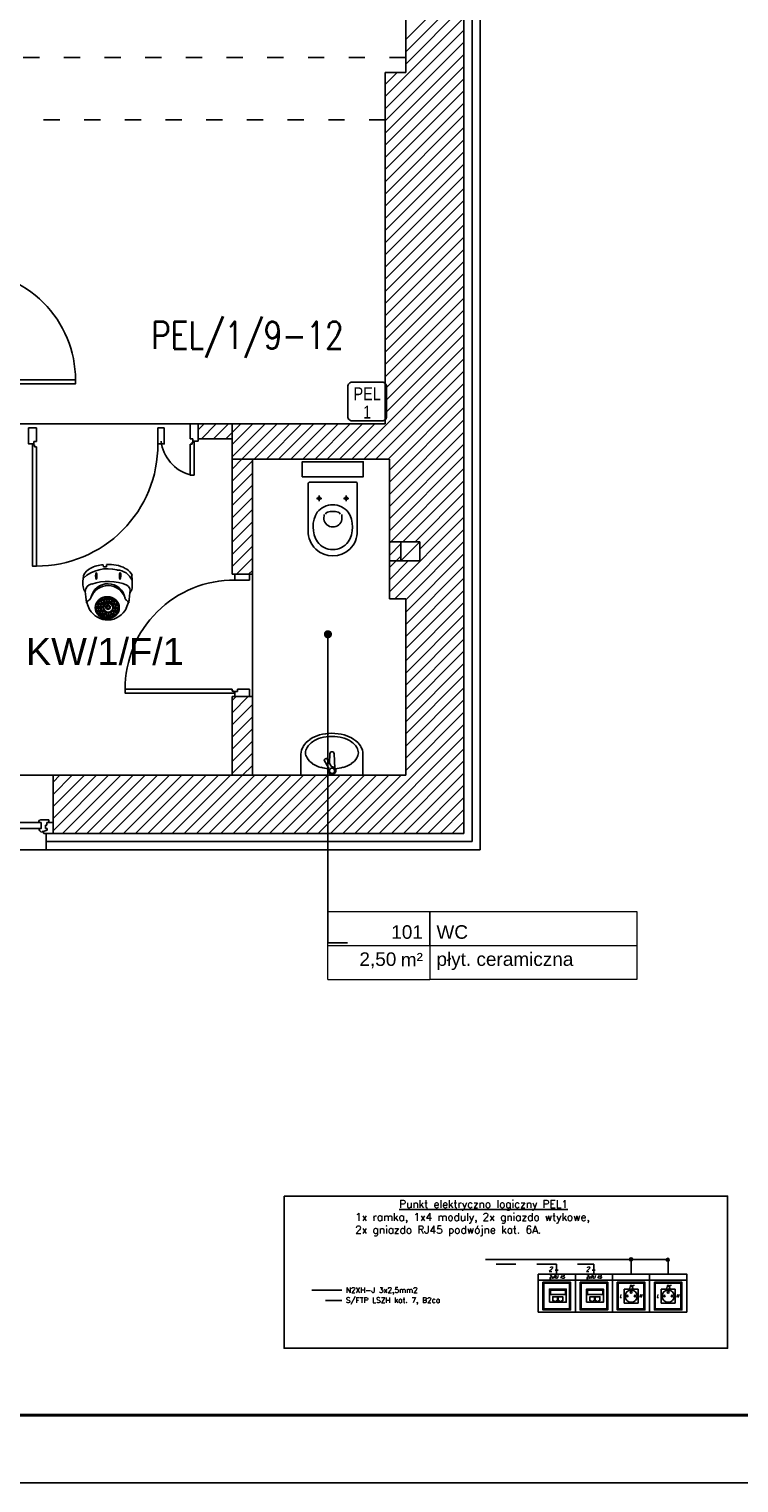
# Model space of a CAD drawing. Header units: millimetres. Extents: x 22250 to 51280, y -5012 to 7692.
# Tile 107 of 183: x 45269 to 45793, y -1898 to -827. Entities that reach past the tile are written whole.
import ezdxf
from ezdxf import colors
from ezdxf.entities.mleader import LeaderData, LeaderLine
from ezdxf.enums import TextEntityAlignment as Align
from ezdxf.math import Vec2, Vec3

# ---------------------------------------------------------------- set-up
doc = ezdxf.new("R2010")
doc.units = ezdxf.units.MM
doc.linetypes.add('ACAD_ISO03W100', pattern=[30, 12, -18])
for name, color, linetype in [('00 CCTV IP - MIWI', 10, 'Continuous'), ('E-Gniazda', 7, 'Continuous'), ('E_Gniazda', 1, 'Continuous'), ('E_podklad', 252, 'Continuous'), ('el - r opisy', 100, 'Continuous'), ('IE_gniazda_PEL', 94, 'Continuous')]:
    doc.layers.add(name, color=color, linetype=linetype)
doc.layers.add('E_CCTV', color=3, linetype='Continuous', lineweight=40)
doc.styles.add('ARIAL', font='arial.ttf')
doc.styles.add('CP_TXTCON', font='ROMANS.SHX', dxfattribs={"width": 0.8})
doc.styles.add('el', font='simplex.shx', dxfattribs={"width": 0.75, "oblique": 15})
doc.styles.get("Standard").update_dxf_attribs({"font": 'arial.ttf'})
doc.linetypes.add('BATTING', pattern='A,0.0001,-0.1,[134,ltypeshp.shx,S=0.1,R=0,X=-0.1,Y=0],-0.2,[134,ltypeshp.shx,S=0.1,R=180,X=0.1,Y=0],-0.1', length=0.4001)

# ---------------------------------------------------------------- blocks, each defined once
blk = doc.blocks.new('_Dot')
at = {"color": 0, "linetype": 'ByBlock', "lineweight": -2}
blk.add_line((-0.5, 0), (-1, 0), dxfattribs=at)
at = {"color": 0, "linetype": 'ByBlock', "const_width": 0.5}
blk.add_lwpolyline([(-0.25, 0, 1), (0.25, 0, 1)], format="xyb", close=True, dxfattribs=at)
blk = doc.blocks.new('*U197')
at = {"lineweight": 5}
for p, q in [((-75, -25), (-75, 25)), ((-75, 25), (0, 25)), ((0, 0), (0, 25)), ((0, 25), (152.7, 25)), ((152.7, 25), (152.7, -25)), ((-75, -25), (0, -25)), ((152.7, -25), (0, -25))]:
    blk.add_line(p, q, dxfattribs=at)
at = {"lineweight": 5, "ltscale": 18.5}
for p, q in [((0, 25), (0, -25)), ((-75, 0), (152.7, 0))]:
    blk.add_line(p, q, dxfattribs=at)
at = {"lineweight": 5, "ltscale": 18.5, "insert": (-5, -10.4), "char_height": 10, "attachment_point": 6, "style": 'ARIAL'}
blk.add_mtext('\\A1;m²', dxfattribs=at)
at = {"lineweight": 5, "style": 'ARIAL'}
blk.add_attdef('1NR', text='', height=10, dxfattribs=at).set_placement((-5, 5), align=Align.RIGHT)
blk.add_attdef('2POM', (5, 5), '', height=10, dxfattribs=at)
blk.add_attdef('4PL2', text='', height=10, dxfattribs=at).set_placement((-24.6, -5), align=Align.TOP_RIGHT)
blk.add_attdef('3POS', text='', height=10, dxfattribs=at).set_placement((5, -5), align=Align.TOP_LEFT)
blk = doc.blocks.new('PEL 1')
at = {"lineweight": 25}
blk.add_lwpolyline([(-17.5, 45), (17.5, 45, -0.414214), (22.5, 40), (22.5, 5, -0.414214), (17.5, 0), (-17.5, 0, -0.414214), (-22.5, 5), (-22.5, 40, -0.414214)], format="xyb", close=True, dxfattribs=at)
at = {"style": 'ARIAL', "width": 0.8}
for s, p in [('PEL', (0, 24.1)), ('1', (0, 2.8))]:
    blk.add_text(s, height=15, dxfattribs=at).set_placement(p, align=Align.CENTER)
blk = doc.blocks.new('1092-140')
at = {"layer": '00 CCTV IP - MIWI', "color": 2}
for p, q in [((-3.4, 23.1), (-3.7, 24.7)), ((-1.3, 23.2), (-3.4, 23.1)), ((-1.2, 24.8), (-1.3, 23.2)), ((-18.7, 14), (-18.5, 16.6)), ((18.2, 13.6), (18, 16.6)), ((18.2, 13.7), (18.2, 8.6)), ((-3, 0.4), (-3, -0.7)), ((-3, 0.4), (-3, -1.4)), ((-1.2, 0.7), (-1.2, -0.7)), ((-1.1, 0.7), (-1.1, -0.4)), ((0.7, 0.6), (0.7, -0.3)), ((0.9, 0.6), (0.9, -0.7)), ((2.7, 0.1), (2.6, -0.7)), ((2.8, 0.1), (2.8, -1.9)), ((16.3, 3.7), (15.5, -3.8)), ((-16.1, -4.2), (-16.2, -3.5)), ((-15.7, -4.4), (-16.1, -4.2)), ((-9.2, -5.7), (-9.2, -7.2)), ((-9, -8.6), (-9, -10)), ((-8.3, -11.8), (-8.3, -10.8)), ((-7.4, -6), (-7.4, -7.2)), ((-7.3, -5.7), (-7.3, -7.2)), ((-7.2, -8.9), (-7.2, -10)), ((-7.1, -8.5), (-7.1, -10)), ((-6.9, -3), (-6.9, -4.5)), ((-6.7, -1.6), (-6.7, -1.8)), ((-6.5, -11.8), (-6.5, -10.7)), ((-5.5, -5.4), (-5.5, -6.9)), ((-5.5, -6), (-5.5, -7.2)), ((-5.3, -8.1), (-5.3, -9.6)), ((-5.3, -8.8), (-5.3, -10)), ((-5.1, -3.4), (-5.1, -4.5)), ((-5, -2.6), (-5, -4.1)), ((-4.9, -0.3), (-4.9, -1.8)), ((-4.8, -0.3), (-4.8, -1.4)), ((-4.1, -10.7), (-4.1, -12.2)), ((-3.7, -5.7), (-3.7, -6.8)), ((-3.5, -8.5), (-3.5, -9.6)), ((-3.2, -3), (-3.2, -4.1)), ((-2.9, -2.1), (-2.9, -3.6)), ((-1.1, -2.4), (-1.1, -3.5)), ((-0.9, -1.8), (-0.9, -3.2)), ((0.9, -2.1), (0.9, -3.2)), ((1, -2), (1, -3.4)), ((2.3, -10.7), (2.3, -12.2)), ((2.8, -2.3), (2.8, -3.4)), ((2.8, -3.2), (2.8, -4.7)), ((3.7, -8.6), (3.7, -10)), ((3.9, -5.8), (3.9, -7.3)), ((4.6, -0.7), (4.6, -1.9)), ((4.6, -3.5), (4.6, -4.7)), ((4.7, -3.4), (4.7, -4.9)), ((5.5, -8.6), (5.5, -10)), ((5.5, -8.9), (5.5, -10)), ((5.6, -6.2), (5.6, -7.3)), ((5.8, -6.2), (5.8, -7.6)), ((6.5, -3.7), (6.5, -4.9)), ((7.3, -8.9), (7.3, -10)), ((7.6, -6.5), (7.6, -7.6)), ((15, -4.2), (13.7, -7.9)), ((-7.2, -13.1), (-7.2, -12.4)), ((-6, -11), (-6, -12.5)), ((-4.9, -14.4), (-4.9, -13.6)), ((-4.2, -11.3), (-4.2, -12.4)), ((-3, -13.4), (-3, -14.8)), ((-2.3, -11), (-2.3, -12.1)), ((-1.4, -11.8), (-1.4, -13.3)), ((-1.2, -13.7), (-1.2, -14.8)), ((-0.1, -15.1), (-0.1, -13.9)), ((0.4, -11.8), (0.4, -13.3)), ((0.4, -12.1), (0.4, -13.3)), ((1.7, -15), (1.7, -14)), ((2.2, -12.1), (2.2, -13.3)), ((3.5, -13.6), (3.5, -12.9)), ((3.5, -14.6), (3.5, -14.3)), ((4.1, -11.1), (4, -12.2)), ((4.2, -11.3), (4.2, -12.8)), ((6, -11.6), (6, -12.8))]:
    blk.add_line(p, q, dxfattribs=at)
for centre, radius in [((0.1, -7.6), 3.77), ((0.1, -7.6), 3.39), ((-0.1, -7.1), 1.71), ((0, -7.2), 0.985)]:
    blk.add_circle(centre, radius, dxfattribs=at)
for centre, radius, start, end in [((-8.3, 12.3), 11, 115.9101, 157.0861), ((-3.3, 4.4), 20.3, 90.9676, 118.8266), ((1.3, 0.8), 24.2, 61.3362, 95.8971), ((9.4, 13.6), 9.11, 30.1455, 67.7565), ((-8, 11.1), 11.1, 164.9117, 195.0427), ((-0.3, -5.3), 27.1, 74.9822, 132.5291), ((-0.1, -24.7), 37, 67.2461, 109.0616), ((-3.2, 16.5), 6.26, 156.2795, 206.0254), ((-14.8, 16.2), 6.41, 336.9097, 25.3952), ((6.4, 8), 12.8, 23.7676, 88.7657), ((17.2, 15.9), 8.68, 160.2191, 194.4507), ((4.3, 16.5), 5.29, 328.4834, 26.1864), ((15, 16.2), 3.08, 7.7953, 39.7603), ((-10.4, 8.9), 8.28, 184.4819, 215.7499), ((-11.3, 4.5), 5.88, 98.9677, 179.2766), ((31.3, 6.4), 48.5, 182.1279, 191.8243), ((-0.1, -2.5), 13, 8.8154, 169.2036), ((-0.1, -4.4), 13.5, 16.9109, 161.1082), ((11.7, 5.3), 4.85, 340.9604, 59.0143), ((12, 8.2), 6.21, 314.0723, 4.2558), ((-14.7, -3.4), 1.17, 106.7677, 205.043), ((-1.8, -1.6), 14.1, 189.2291, 210.9539), ((-17.6, 2.3), 5.27, 299.375, 333.3613), ((-0.3, -1.2), 15.6, 209.4212, 334.3036), ((-8.4, -6.1), 0.942, 4.1615, 155.5033), ((-8.3, -8.3), 1.41, 51.4638, 130.1426), ((-8.3, -7), 0.912, 191.7807, 349.8258), ((-8.1, -9), 0.942, 4.1615, 155.5033), ((-8.1, -11.1), 1.41, 51.4638, 130.1426), ((-8.1, -9.9), 0.912, 191.7807, 349.8258), ((-7.8, -5.6), 1.41, 51.4638, 130.1426), ((-7.8, -4.3), 0.912, 191.7807, 349.8258), ((-6.4, -6.1), 0.942, 4.1615, 155.5033), ((-6.4, -8.3), 1.41, 51.4638, 130.1426), ((-6.4, -7), 0.912, 191.7807, 349.8258), ((-6.3, -8.9), 0.942, 4.1615, 155.5033), ((-6.2, -11.1), 1.41, 51.4638, 130.1426), ((-6.2, -9.8), 0.912, 191.7807, 349.8258), ((-6.1, -3.4), 0.942, 4.1615, 155.5033), ((-6, -5.6), 1.41, 51.4638, 130.1426), ((-6, -4.3), 0.912, 191.7807, 349.8258), ((-5.8, -2.9), 1.41, 51.4638, 130.1426), ((-5.8, -1.6), 0.912, 191.7807, 349.8258), ((-5.1, -11.4), 0.942, 4.1615, 155.5033), ((-4.6, -5.8), 0.942, 4.1615, 155.5033), ((-4.5, -7.9), 1.41, 51.4638, 130.1426), ((-4.6, -6.7), 0.912, 191.7807, 349.8258), ((-4.5, -8.5), 0.942, 4.1615, 155.5033), ((-4.4, -10.7), 1.41, 51.4638, 130.1426), ((-4.4, -9.4), 0.912, 191.7807, 349.8258), ((-4.2, -3), 0.942, 4.1615, 155.5033), ((-4.1, -5.2), 1.41, 51.4638, 130.1426), ((-4.1, -3.9), 0.912, 191.7807, 349.8258), ((-3.9, -2.5), 1.41, 51.4638, 130.1426), ((-3.9, -1.2), 0.912, 191.7807, 349.8258), ((-3.2, -11.1), 0.942, 4.1615, 155.5033), ((-2.1, -1.8), 1.41, 51.4638, 130.1426), ((-2.1, -0.5), 0.912, 191.7807, 349.8258), ((-2, -2.5), 0.942, 4.1615, 155.5033), ((-2, -4.6), 1.41, 51.4638, 130.1426), ((-2, -3.4), 0.912, 191.7807, 349.8258), ((-0.1, -1.4), 1.41, 51.4638, 130.1426), ((-0.2, -0.2), 0.912, 191.7807, 349.8258), ((-0.1, -2.2), 0.942, 4.1615, 155.5033), ((0, -4.3), 1.41, 51.4638, 130.1426), ((0, -3), 0.912, 191.7807, 349.8258), ((1.8, -1.8), 1.41, 51.4638, 130.1426), ((1.7, -0.5), 0.912, 191.7807, 349.8258), ((1.8, -2.3), 0.942, 4.1615, 155.5033), ((1.9, -4.5), 1.41, 51.4638, 130.1426), ((1.9, -3.2), 0.912, 191.7807, 349.8258), ((3.1, -11.1), 0.942, 4.1615, 155.5033), ((3.7, -3), 1.41, 51.4638, 130.1426), ((3.7, -1.7), 0.912, 191.7807, 349.8258), ((3.7, -3.6), 0.942, 4.1615, 155.5033), ((3.7, -5.8), 1.41, 51.4638, 130.1426), ((3.7, -4.5), 0.912, 191.7807, 349.8258), ((4.5, -9), 0.942, 4.1615, 155.5033), ((4.6, -11.1), 1.41, 51.4638, 130.1426), ((4.6, -9.9), 0.912, 191.7807, 349.8258), ((4.7, -6.2), 0.942, 4.1615, 155.5033), ((4.8, -8.4), 1.41, 51.4638, 130.1426), ((4.7, -7.1), 0.912, 191.7807, 349.8258), ((5.1, -11.7), 0.942, 4.1615, 155.5033), ((5.4, -3.2), 1.41, 51.4638, 130.1426), ((5.4, -1.9), 0.912, 191.7807, 349.8258), ((5.5, -3.8), 0.942, 4.1615, 155.5033), ((5.6, -6), 1.41, 51.4638, 130.1426), ((5.6, -4.7), 0.912, 191.7807, 349.8258), ((6.4, -9), 0.942, 4.1615, 155.5033), ((6.4, -11.1), 1.41, 51.4638, 130.1426), ((6.4, -9.9), 0.912, 191.7807, 349.8258), ((6.6, -6.5), 0.942, 4.1615, 155.5033), ((6.7, -8.7), 1.41, 51.4638, 130.1426), ((6.7, -7.4), 0.912, 191.7807, 349.8258), ((6.6, -11.7), 0.778, 34.0609, 148.1427), ((7.2, -5.7), 0.958, 41.7292, 140.2541), ((7.4, -4.8), 0.976, 194.7767, 330.3629), ((7.9, -5.7), 2.36, 105.762, 128.6652), ((7.3, -3.8), 0.799, 184.6976, 301.5572), ((7.8, -8.7), 0.778, 34.0609, 148.1427), ((7.9, -8.2), 0.799, 184.6976, 301.5572), ((7.8, -9.6), 0.602, 24.863, 157.745), ((7.8, -9.4), 0.627, 175.4145, 295.5294), ((8, -7.1), 0.45, 7.9635, 175.2527), ((8.1, -7.1), 0.642, 176.5278, 296.1602), ((19.7, 4.1), 8.4, 213.3425, 231.0716), ((13.4, -3.7), 1.69, 343.9045, 48.7921), ((14.2, -2.9), 1.55, 297.9436, 325.4328), ((-7.3, -12.9), 1.41, 51.4638, 130.1426), ((-7.4, -11.6), 0.912, 191.7807, 349.8258), ((-6.3, -14.2), 1.41, 51.4638, 130.1426), ((-6.3, -12.9), 0.912, 191.7807, 349.8258), ((-5.1, -13.5), 1.41, 51.4638, 130.1426), ((-5.1, -12.3), 0.912, 191.7807, 349.8258), ((-4, -14.3), 1.41, 51.4638, 130.1426), ((-4, -13), 0.912, 191.7807, 349.8258), ((-4, -15.5), 1.41, 51.4638, 130.1426), ((-4, -14.3), 0.912, 191.7807, 349.8258), ((-3.1, -13.2), 1.41, 51.4638, 130.1426), ((-3.2, -12), 0.912, 191.7807, 349.8258), ((-2.2, -13.7), 0.942, 4.1615, 155.5033), ((-2.1, -15.9), 1.41, 51.4638, 130.1426), ((-2.1, -14.6), 0.912, 191.7807, 349.8258), ((-0.6, -12.2), 0.942, 4.1615, 155.5033), ((-0.5, -14.4), 1.41, 51.4638, 130.1426), ((-0.5, -13.1), 0.912, 191.7807, 349.8258), ((0.8, -16.2), 1.41, 51.4638, 130.1426), ((0.8, -14.9), 0.912, 191.7807, 349.8258), ((1.3, -12.2), 0.942, 4.1615, 155.5033), ((1.3, -14.4), 1.41, 51.4638, 130.1426), ((1.3, -13.1), 0.912, 191.7807, 349.8258), ((2.6, -15.7), 1.41, 51.4638, 130.1426), ((2.6, -14.4), 0.912, 191.7807, 349.8258), ((3.2, -13.3), 1.41, 51.4638, 130.1426), ((3.1, -12), 0.912, 191.7807, 349.8258), ((4.1, -14.9), 1.41, 51.4638, 130.1426), ((4.1, -13.6), 0.912, 191.7807, 349.8258), ((5.1, -13.9), 1.41, 51.4638, 130.1426), ((5.1, -12.6), 0.912, 191.7807, 349.8258), ((6.8, -11.2), 0.799, 184.6976, 301.5572)]:
    blk.add_arc(centre, radius, start, end, dxfattribs=at)
blk.add_ellipse((-0.6, -7.6), major_axis=(9.03, 0), ratio=0.920025, dxfattribs=at)
at = {"layer": '00 CCTV IP - MIWI'}
blk.add_attdef('NAZWA', text='', height=10, dxfattribs=at).set_placement((-1, 35), align=Align.MIDDLE_CENTER)
blk = doc.blocks.new('*U965')
blk.add_lwpolyline([(-42, 0), (0, 0), (0, 42), (-42, 42)], close=True)
at = {"lineweight": 40}
blk.add_lwpolyline([(-39, 1), (-1, 1), (-1, 41), (-39, 41)], close=True, dxfattribs=at)
blk = doc.blocks.new('el - gn data')
for points in [[(0, 247), (241.5, 247), (241.5, 207.4), (0, 207.4)], [(0, 207.4), (0, 0), (241.5, 0), (241.5, 207.4)], [(31.1, 193.4), (31.1, 14), (210.4, 14), (210.4, 193.4)], [(37.1, 187.4), (37.1, 20), (204.4, 20), (204.4, 187.4)]]:
    blk.add_lwpolyline(points, close=True)
at = {"color": 10}
blk.add_lwpolyline([(165.8, 148.7), (165.8, 58.7), (75.8, 58.7), (75.8, 148.7)], close=True, dxfattribs=at)
for centre, radius in [((120.8, 103.7), 39.8), ((95.6, 104.7), 5.36), ((121.2, 129.2), 6.12), ((146.9, 104.7), 5.36)]:
    blk.add_circle(centre, radius, dxfattribs=at)
at = {"color": 3, "style": 'el', "oblique": 15, "width": 0.85}
for s, p in [('L', (52.9, 104.1)), ('PE', (123.2, 163.9)), ('N', (181.6, 104.1))]:
    blk.add_text(s, height=20, rotation=359.99755, dxfattribs=at).set_placement(p, align=Align.MIDDLE_CENTER)
blk = doc.blocks.new('el - gn 2x RJ45')
for points in [[(0, 247), (241.5, 247), (241.5, 207.4), (0, 207.4)], [(0, 207.4), (0, 0), (241.5, 0), (241.5, 207.4)], [(31.1, 193.4), (31.1, 14), (210.4, 14), (210.4, 193.4)], [(37.1, 187.4), (37.1, 20), (204.4, 20), (204.4, 187.4)], [(73, 64.2), (182.7, 64.2), (182.7, 149.2), (73, 149.2)], [(79, 113.2), (79, 143.2), (178.1, 143.2), (178.1, 113.2)], [(124.9, 73.6), (124.9, 99.6), (94.9, 99.6), (94.9, 73.6), (101.9, 73.6), (101.9, 69.6), (117.9, 69.6), (117.9, 73.6)], [(159.6, 73.7), (159.6, 99.7), (129.6, 99.7), (129.6, 73.7), (136.6, 73.7), (136.6, 69.7), (152.6, 69.7), (152.6, 73.7)]]:
    blk.add_lwpolyline(points, close=True)
at = {"color": 3, "style": 'el', "oblique": 15, "width": 0.85}
blk.add_text('2xRJ 45', height=20, rotation=359.99755, dxfattribs=at).set_placement((120.8, 227.2), align=Align.MIDDLE_CENTER)
blk = doc.blocks.new('el - puszka')
at = {"ltscale": 50}
blk.add_hatch(color=256, dxfattribs=at).paths.add_polyline_path([(4.6, 0, 1), (-4.6, 0, 1)])
blk.add_circle((0, 0), 4.59, dxfattribs=at)
blk = doc.blocks.new('el - ilosc torow')
at = {"ltscale": 2}
blk.add_line((-4.8, 0), (4.8, 0), dxfattribs=at)
at = {"ltscale": 3, "style": 'el', "oblique": 15, "width": 0.85}
blk.add_attdef('ILOSC_TOROW', (-14.4, 7.3), '', height=15, dxfattribs=at)

msp = doc.modelspace()

# ---------------------------------------------------------------- linework, layer by layer
at = {"layer": 'E_Gniazda'}
for p, q in [((45605.8, -1733.7), (45740.1, -1733.7)), ((45713.1, -1744.5), (45713.1, -1733.6)), ((45740.3, -1744.5), (45740.3, -1733.7)), ((45477.6, -1756.3), (45499.8, -1756.3))]:
    msp.add_line(p, q, dxfattribs=at)
at = {"layer": 'E_Gniazda', "linetype": 'ACAD_ISO03W100'}
msp.add_line((45499.8, -1763.9), (45477.6, -1763.9), dxfattribs=at)
at = {"layer": 'E_Gniazda', "ltscale": 3}
msp.add_lwpolyline([(45457.2, -1687), (45784.2, -1687), (45784.2, -1799.2), (45457.2, -1799.2)], close=True, dxfattribs=at)
at = {"layer": 'E_Gniazda', "linetype": 'ACAD_ISO03W100'}
for points in [[(45685.5, -1744.5), (45685.5, -1737.3), (45605.8, -1737.3)], [(45658.2, -1744.5), (45658.2, -1737.3), (45605.8, -1737.3)]]:
    msp.add_lwpolyline(points, dxfattribs=at)
at = {"layer": 'E_podklad', "linetype": 'BATTING', "ltscale": 14}
for p, q in [((45595.9, -1425.6), (45595.9, 71.4)), ((45281.9, -1425.6), (45595.9, -1425.6))]:
    msp.add_line(p, q, dxfattribs=at)
at = {"layer": 'E_podklad', "ltscale": 2}
for p, q in [((45601.9, -1431.6), (45601.9, 71.4)), ((45589.9, -1145.6), (45589.9, 59.4)), ((45546.9, 16.4), (45546.9, -858.6)), ((45546.9, -858.6), (45546.9, 16.4)), ((45546.9, -858.6), (45531.9, -858.6)), ((45531.9, -858.6), (45531.9, -1117.6)), ((45531.9, -1117.6), (45531.9, -858.6)), ((45531.9, -858.6), (45546.9, -858.6)), ((45222.9, -1117.6), (45531.9, -1117.6)), ((45393.9, -1117.6), (45418.9, -1117.6)), ((45418.9, -1117.6), (45531.9, -1117.6)), ((45418.9, -1143.6), (45418.9, -1117.6)), ((45393.9, -1128.6), (45418.9, -1128.6)), ((45418.9, -1143.6), (45418.9, -1228.6)), ((45418.9, -1143.6), (45534.9, -1143.6)), ((45433.9, -1143.6), (45433.9, -1228.6)), ((45433.9, -1143.6), (45534.9, -1143.6)), ((45433.9, -1318.6), (45433.9, -1143.6)), ((45534.9, -1143.6), (45534.9, -1246.6)), ((45534.9, -1143.6), (45534.9, -1246.6)), ((45589.9, -1145.6), (45589.9, -1419.6)), ((45418.9, -1228.6), (45433.9, -1228.6)), ((45546.9, -1246.6), (45534.9, -1246.6)), ((45534.9, -1246.6), (45546.9, -1246.6)), ((45546.9, -1246.6), (45546.9, -1376.6)), ((45546.9, -1246.6), (45546.9, -1376.6)), ((45418.9, -1318.6), (45418.9, -1376.6)), ((45418.9, -1318.6), (45433.9, -1318.6)), ((45433.9, -1318.6), (45433.9, -1376.6)), ((45433.9, -1376.6), (45433.9, -1318.6)), ((45058.9, -1376.6), (45286.9, -1376.6)), ((45286.9, -1376.6), (45546.9, -1376.6)), ((45286.9, -1376.6), (45286.9, -1419.6)), ((45546.9, -1376.6), (45433.9, -1376.6)), ((45281.9, -1419.6), (45281.9, -1431.6)), ((45286.9, -1419.6), (45589.9, -1419.6)), ((45063.9, -1431.6), (45281.9, -1431.6)), ((45281.9, -1431.6), (45601.9, -1431.6))]:
    msp.add_line(p, q, dxfattribs=at)
at = {"layer": 'E_podklad', "linetype": 'Continuous'}
for p, q in [((45546.9, -834.4), (45589.9, -791.4)), ((45546.9, -843.4), (45589.9, -800.4)), ((45546.9, -852.4), (45589.9, -809.4)), ((45531.9, -876.4), (45589.9, -818.4)), ((45531.9, -885.3), (45589.9, -827.3)), ((45531.9, -894.3), (45589.9, -836.3)), ((45531.9, -903.3), (45589.9, -845.3)), ((45531.9, -912.3), (45589.9, -854.3)), ((45531.9, -867.4), (45540.6, -858.6)), ((45531.9, -921.3), (45589.9, -863.3)), ((45531.9, -930.2), (45589.9, -872.2)), ((45531.9, -939.2), (45589.9, -881.2)), ((45531.9, -948.2), (45589.9, -890.2)), ((45531.9, -957.2), (45589.9, -899.2)), ((45531.9, -966.2), (45589.9, -908.2)), ((45531.9, -975.1), (45589.9, -917.1)), ((45531.9, -984.1), (45589.9, -926.1)), ((45531.9, -993.1), (45589.9, -935.1)), ((45531.9, -1002.1), (45589.9, -944.1)), ((45531.9, -1011.1), (45589.9, -953.1)), ((45531.9, -1020), (45589.9, -962)), ((45531.9, -1029), (45589.9, -971)), ((45531.9, -1038), (45589.9, -980)), ((45531.9, -1047), (45589.9, -989)), ((45531.9, -1056), (45589.9, -998)), ((45531.9, -1064.9), (45589.9, -1006.9)), ((45531.9, -1073.9), (45589.9, -1015.9)), ((45531.9, -1082.9), (45589.9, -1024.9)), ((45531.9, -1091.9), (45589.9, -1033.9)), ((45531.9, -1100.9), (45589.9, -1042.9)), ((45507.1, -1143.6), (45589.9, -1060.8)), ((45531.9, -1109.8), (45589.9, -1051.8)), ((45516, -1143.6), (45589.9, -1069.8)), ((45525, -1143.6), (45589.9, -1078.8)), ((45534, -1143.6), (45589.9, -1087.8)), ((45534.9, -1151.7), (45589.9, -1096.7)), ((45534.9, -1160.7), (45589.9, -1105.7)), ((45534.9, -1169.7), (45589.9, -1114.7)), ((45393.9, -1122.1), (45398.4, -1117.6)), ((45396.3, -1128.6), (45407.3, -1117.6)), ((45405.3, -1128.6), (45416.3, -1117.6)), ((45414.3, -1128.6), (45418.9, -1124.1)), ((45418.9, -1124.1), (45425.3, -1117.6)), ((45418.9, -1133), (45434.3, -1117.6)), ((45418.9, -1142), (45443.3, -1117.6)), ((45426.2, -1143.6), (45452.2, -1117.6)), ((45435.2, -1143.6), (45461.2, -1117.6)), ((45444.2, -1143.6), (45470.2, -1117.6)), ((45453.2, -1143.6), (45479.2, -1117.6)), ((45462.2, -1143.6), (45488.2, -1117.6)), ((45471.1, -1143.6), (45497.1, -1117.6)), ((45480.1, -1143.6), (45506.1, -1117.6)), ((45489.1, -1143.6), (45515.1, -1117.6)), ((45498.1, -1143.6), (45524.1, -1117.6)), ((45534.9, -1178.7), (45589.9, -1123.7)), ((45534.9, -1187.7), (45589.9, -1132.7)), ((45418.9, -1151), (45426.2, -1143.6)), ((45418.9, -1160), (45433.9, -1145)), ((45534.9, -1196.6), (45589.9, -1141.6)), ((45418.9, -1169), (45433.9, -1154)), ((45534.9, -1205.6), (45589.9, -1150.6)), ((45418.9, -1177.9), (45433.9, -1162.9)), ((45544.8, -1204.6), (45589.9, -1159.6)), ((45418.9, -1186.9), (45433.9, -1171.9)), ((45553.8, -1204.6), (45589.9, -1168.6)), ((45557.4, -1210.1), (45589.9, -1177.6)), ((45418.9, -1195.9), (45433.9, -1180.9)), ((45534.9, -1241.5), (45589.9, -1186.5)), ((45418.9, -1204.9), (45433.9, -1189.9)), ((45418.9, -1213.9), (45433.9, -1198.9)), ((45538.8, -1246.6), (45589.9, -1195.5)), ((45418.9, -1222.8), (45433.9, -1207.8)), ((45534.9, -1214.6), (45543.4, -1206.1)), ((45546.9, -1247.5), (45589.9, -1204.5)), ((45422.1, -1228.6), (45433.9, -1216.8)), ((45534.9, -1223.6), (45543.4, -1215.1)), ((45534.9, -1232.6), (45548.8, -1218.6)), ((45546.9, -1256.5), (45589.9, -1213.5)), ((45431, -1228.6), (45433.9, -1225.8)), ((45546.9, -1265.5), (45589.9, -1222.5)), ((45546.9, -1274.4), (45589.9, -1231.4)), ((45546.9, -1283.4), (45589.9, -1240.4)), ((45546.9, -1292.4), (45589.9, -1249.4)), ((45546.9, -1301.4), (45589.9, -1258.4)), ((45546.9, -1310.4), (45589.9, -1267.4)), ((45546.9, -1319.3), (45589.9, -1276.3)), ((45546.9, -1328.3), (45589.9, -1285.3)), ((45546.9, -1337.3), (45589.9, -1294.3)), ((45546.9, -1346.3), (45589.9, -1303.3)), ((45546.9, -1355.3), (45589.9, -1312.3)), ((45418.9, -1321.6), (45421.9, -1318.6)), ((45418.9, -1330.6), (45430.8, -1318.6)), ((45418.9, -1339.6), (45433.9, -1324.6)), ((45546.9, -1364.2), (45589.9, -1321.2)), ((45418.9, -1348.6), (45433.9, -1333.6)), ((45509.5, -1419.6), (45589.9, -1339.2)), ((45546.9, -1373.2), (45589.9, -1330.2)), ((45418.9, -1357.5), (45433.9, -1342.5)), ((45518.4, -1419.6), (45589.9, -1348.2)), ((45418.9, -1366.5), (45433.9, -1351.5)), ((45418.9, -1375.5), (45433.9, -1360.5)), ((45527.4, -1419.6), (45589.9, -1357.2)), ((45426.7, -1376.6), (45433.9, -1369.5)), ((45536.4, -1419.6), (45589.9, -1366.1)), ((45286.9, -1381.8), (45292, -1376.6)), ((45286.9, -1390.8), (45301, -1376.6)), ((45286.9, -1399.7), (45310, -1376.6)), ((45286.9, -1408.7), (45319, -1376.6)), ((45286.9, -1417.7), (45327.9, -1376.6)), ((45293.9, -1419.6), (45336.9, -1376.6)), ((45302.9, -1419.6), (45345.9, -1376.6)), ((45311.9, -1419.6), (45354.9, -1376.6)), ((45320.9, -1419.6), (45363.9, -1376.6)), ((45329.8, -1419.6), (45372.8, -1376.6)), ((45338.8, -1419.6), (45381.8, -1376.6)), ((45347.8, -1419.6), (45390.8, -1376.6)), ((45356.8, -1419.6), (45399.8, -1376.6)), ((45365.8, -1419.6), (45408.8, -1376.6)), ((45374.7, -1419.6), (45417.7, -1376.6)), ((45383.7, -1419.6), (45426.7, -1376.6)), ((45392.7, -1419.6), (45435.7, -1376.6)), ((45401.7, -1419.6), (45444.7, -1376.6)), ((45410.7, -1419.6), (45453.7, -1376.6)), ((45419.6, -1419.6), (45462.6, -1376.6)), ((45428.6, -1419.6), (45471.6, -1376.6)), ((45437.6, -1419.6), (45480.6, -1376.6)), ((45446.6, -1419.6), (45489.6, -1376.6)), ((45455.6, -1419.6), (45498.6, -1376.6)), ((45464.5, -1419.6), (45507.5, -1376.6)), ((45473.5, -1419.6), (45516.5, -1376.6)), ((45482.5, -1419.6), (45525.5, -1376.6)), ((45491.5, -1419.6), (45534.5, -1376.6)), ((45500.5, -1419.6), (45543.5, -1376.6)), ((45545.4, -1419.6), (45589.9, -1375.1)), ((45554.4, -1419.6), (45589.9, -1384.1)), ((45563.3, -1419.6), (45589.9, -1393.1)), ((45572.3, -1419.6), (45589.9, -1402.1)), ((45581.3, -1419.6), (45589.9, -1411))]:
    msp.add_line(p, q, dxfattribs=at)
at = {"layer": 'E_podklad', "linetype": 'ACAD_ISO03W100'}
for p, q in [((45546.9, -847.6), (44753.9, -847.6)), ((45531.9, -893.6), (44753.9, -893.6))]:
    msp.add_line(p, q, dxfattribs=at)
at = {"layer": 'E_podklad', "transparency": 33554559}
for p, q in [((45387.9, -1117.6), (45387.9, -1128.6)), ((45393.9, -1117.6), (45387.9, -1117.6)), ((45393.9, -1128.6), (45393.9, -1117.6)), ((45393.9, -1130.5), (45393.9, -1117.6)), ((45387.9, -1128.6), (45389.9, -1128.6)), ((45387.9, -1155.5), (45387.9, -1132.7)), ((45387.9, -1132.7), (45389.5, -1132.7)), ((45389.5, -1132.7), (45389.5, -1131.1)), ((45389.5, -1131.1), (45391, -1131.1)), ((45389.9, -1128.6), (45389.9, -1130.5)), ((45389.9, -1130.5), (45393.9, -1130.5)), ((45391, -1131.1), (45391, -1155.5)), ((45391, -1155.5), (45387.9, -1155.5)), ((45543.4, -1204.6), (45534.9, -1204.6)), ((45543.4, -1218.6), (45534.9, -1218.6))]:
    msp.add_line(p, q, dxfattribs=at)
at = {"layer": 'E_podklad'}
for p, q in [((45274.8, -1130.6), (45272.8, -1130.6)), ((45272.8, -1130.6), (45272.8, -1132.5)), ((45273.3, -1133.1), (45273.3, -1134.7)), ((45273.3, -1134.7), (45274.8, -1134.7)), ((45481.1, -1172.6), (45485.1, -1172.6)), ((45483.1, -1174.6), (45483.1, -1170.6)), ((45501.1, -1172.6), (45505.1, -1172.6)), ((45503.1, -1174.6), (45503.1, -1170.6)), ((45543.4, -1218.6), (45557.4, -1204.6)), ((45419.1, -1314.7), (45419.1, -1313.3)), ((45420.5, -1314.7), (45419.1, -1314.7)), ((45422.8, -1315), (45421, -1315)), ((45422.8, -1313.3), (45422.8, -1315)), ((45469.7, -1376.6), (45469.7, -1361.2)), ((45490.7, -1367.8), (45491, -1360.9)), ((45494.7, -1371.5), (45494.2, -1360.9)), ((45515.4, -1361.2), (45515.4, -1376.6)), ((45490, -1371.2), (45486.8, -1365.6)), ((45492, -1370), (45488.8, -1364.5)), ((45515.4, -1376.6), (45469.7, -1376.6)), ((45276.5, -1410.6), (45276.5, -1411.6)), ((45276.5, -1411.6), (45278.1, -1411.6)), ((45283.7, -1409.7), (45277.8, -1409.7)), ((45278.1, -1411.6), (45278.1, -1416)), ((45282.3, -1413.6), (45281.3, -1413.6)), ((45281.3, -1413.6), (45281.3, -1415.9)), ((45283.7, -1411.6), (45282.3, -1411.6)), ((45282.3, -1411.6), (45282.3, -1413.6)), ((45283.7, -1411.6), (45283.7, -1409.7)), ((45286.9, -1411.6), (45283.7, -1411.6)), ((45286.9, -1419.6), (45286.9, -1411.6)), ((45278.1, -1416), (45276.5, -1416)), ((45279.6, -1418.1), (45278.8, -1418.1)), ((45278.8, -1418.1), (45278.9, -1418.6)), ((45282.6, -1417.2), (45279.6, -1418.1)), ((45280.2, -1419.6), (45279.6, -1418.1)), ((45286.9, -1419.6), (45280.2, -1419.6)), ((45281.3, -1415.9), (45282.6, -1415.9)), ((45282.6, -1415.9), (45282.6, -1417.2))]:
    msp.add_line(p, q, dxfattribs=at)
at = {"layer": 'E_podklad', "linetype": 'ByBlock', "lineweight": -2}
for p, q in [((45489.6, -1278.8), (45489.6, -1500.3)), ((45489.6, -1500.3), (45504.1, -1500.3))]:
    msp.add_line(p, q, dxfattribs=at)
at = {"layer": 'E_podklad', "lineweight": 5}
for p, q in [((45489.6, -1527.3), (45489.6, -1477.3)), ((45489.6, -1477.3), (45564.6, -1477.3)), ((45564.6, -1502.3), (45564.6, -1477.3)), ((45564.6, -1477.3), (45717.3, -1477.3)), ((45717.3, -1477.3), (45717.3, -1527.3)), ((45489.6, -1527.3), (45564.6, -1527.3)), ((45717.3, -1527.3), (45564.6, -1527.3))]:
    msp.add_line(p, q, dxfattribs=at)
at = {"layer": 'E_podklad', "lineweight": 5, "ltscale": 18.5}
for p, q in [((45564.6, -1477.3), (45564.6, -1527.3)), ((45489.6, -1502.3), (45717.3, -1502.3))]:
    msp.add_line(p, q, dxfattribs=at)
at = {"layer": 'E_podklad'}
for points in [[(45223, -1088.1), (45303.5, -1088.1), (45303.5, -1085.3), (45224.4, -1085.3)], [(45272.8, -1132.5), (45268.9, -1132.5), (45268.9, -1120.6), (45274.8, -1120.6)], [(45274.8, -1130.6), (45274.8, -1120.6)], [(45368.9, -1120.6), (45368.9, -1132.5), (45364.2, -1132.5), (45364.2, -1120.6), (45368.9, -1120.6)], [(45271.7, -1133.1), (45271.7, -1222.5), (45274.8, -1222.5), (45274.8, -1134.7)], [(45273.3, -1133.1), (45271.7, -1133.1)], [(45431.7, -1228.6), (45421, -1228.6), (45421, -1232.8), (45431.7, -1232.8), (45431.7, -1228.6)], [(45420.5, -1316.1), (45340, -1316.1), (45340, -1313.3), (45419.1, -1313.3)], [(45420.5, -1314.7), (45420.5, -1316.1)], [(45421, -1315), (45421, -1318.6), (45431.7, -1318.6), (45431.7, -1313.3)], [(45422.8, -1313.3), (45431.7, -1313.3)]]:
    msp.add_lwpolyline(points, dxfattribs=at)
for points in [[(45470.6, -1156.6), (45515.6, -1156.6), (45515.6, -1145.6), (45470.6, -1145.6)], [(45557.4, -1204.6), (45543.4, -1204.6), (45543.4, -1218.6), (45557.4, -1218.6)], [(45067.6, -1416), (45278.1, -1416), (45278.1, -1411.6), (45067.6, -1411.6)]]:
    msp.add_lwpolyline(points, close=True, dxfattribs=at)
for points in [[(45505.7, -1210, -0.399978), (45480.6, -1210, -0.216638), (45475.1, -1196.6), (45475.1, -1161.6, -0.414214), (45476.1, -1160.6), (45510.1, -1160.6, -0.414214), (45511.1, -1161.6), (45511.1, -1196.6, -0.216638)], [(45481.7, -1182.7, -0.466255), (45504.6, -1182.7, -0.283436), (45504.5, -1204.7, -0.502453), (45481.8, -1204.7, -0.283436)]]:
    msp.add_lwpolyline(points, format="xyb", close=True, dxfattribs=at)
for points in [[(45486.7, -1184.5), (45486.6, -1188, 0.83974), (45499.9, -1188.2), (45499.8, -1184.5)], [(45487.8, -1184.3, -0.303379), (45489.2, -1182.7, -0.119022), (45497.1, -1182.7, -0.303379), (45498.5, -1184.3, -0.291246)]]:
    msp.add_lwpolyline(points, format="xyb", dxfattribs=at)
for centre, radius in [((45483.1, -1172.6), 1), ((45503.1, -1172.6), 1), ((45492.6, -1373.4), 1.93)]:
    msp.add_circle(centre, radius, dxfattribs=at)
for centre, radius, start, end in [((45223, -1085.3), 80.5, 359.9989, 90.3548), ((45274.8, -1133.1), 89.4, 269.9989, 0.3548), ((45420.5, -1313.3), 80.5, 89.6452, 180.0011), ((45486.2, -1364.8), 17.5, 124.0193, 148.4647), ((45490, -1370.5), 24.4, 105.6207, 124.0193), ((45490, -1369.4), 21, 105.6207, 124.0193), ((45492.5, -1379.5), 33.7, 90, 105.6207), ((45492.5, -1378.4), 30.3, 90, 105.6207), ((45492.5, -1379.5), 33.7, 74.3793, 90), ((45492.5, -1378.4), 30.3, 74.3793, 90), ((45495.1, -1369.4), 21, 55.9807, 74.3793), ((45495.1, -1370.5), 24.4, 55.9807, 74.3793), ((45498.9, -1364.8), 17.5, 31.5353, 55.9807), ((45480.3, -1361.2), 10.6, 148.4647, 180), ((45480.3, -1360.1), 7.2, 148.4647, 180), ((45480.3, -1360.1), 7.2, 180, 211.5353), ((45486.2, -1363.7), 14.1, 124.0193, 148.4647), ((45492.6, -1361), 1.6, 4.2422, 175.7578), ((45498.9, -1363.7), 14.1, 31.5353, 55.9807), ((45504.8, -1360.1), 7.2, 0, 31.5353), ((45504.8, -1360.1), 7.2, 328.4647, 0), ((45504.8, -1361.2), 10.6, 0, 31.5353), ((45486.2, -1356.5), 14.1, 211.5353, 235.9807), ((45490, -1350.8), 21, 235.9807, 254.3793), ((45492.5, -1341.7), 30.3, 254.3793, 265.4127), ((45487.6, -1365.7), 0.864, 140.1309, 161.5073), ((45486.9, -1365.5), 0.176, 161.5073, 210), ((45488.3, -1366.3), 1.76, 128.6335, 140.1309), ((45489.1, -1367.4), 3.11, 120, 128.6335), ((45489.1, -1367.4), 3.11, 111.3665, 120), ((45488.6, -1366.1), 1.76, 99.8691, 111.3665), ((45488.5, -1365.2), 0.864, 78.4927, 99.8691), ((45488.6, -1364.5), 0.176, 30, 78.4927), ((45492.6, -1373.4), 2.86, 154.8499, 85.1501), ((45489, -1371.7), 1.14, 334.8499, 30), ((45493, -1369.5), 1.14, 210, 265.1501), ((45492.5, -1341.7), 30.3, 274.7441, 285.6207), ((45495.1, -1350.8), 21, 285.6207, 304.0193), ((45498.9, -1356.5), 14.1, 304.0193, 328.4647), ((45277.9, -1411.2), 1.5, 93.3553, 155.6854), ((45279, -1416.1), 2.51, 176.8105, 266.8105)]:
    msp.add_arc(centre, radius, start, end, dxfattribs=at)
at = {"layer": 'E_podklad', "transparency": 33554559}
msp.add_arc((45396, -1126.7), 29.7, 187.3474, 254.2421, dxfattribs=at)

# ---------------------------------------------------------------- block references
at = {"xscale": 50, "yscale": 50, "zscale": 50}
msp.add_blockref('*U965', (46501, -1898.5), dxfattribs=at)
at = {"layer": '00 CCTV IP - MIWI', "xscale": 0.9793235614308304, "yscale": 0.9793235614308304, "zscale": 0.9793235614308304}
msp.add_blockref('1092-140', (45327.5, -1245.8), dxfattribs=at)
at = {"layer": 'E-Gniazda', "color": 0, "xscale": 0.1133858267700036, "yscale": 0.1133858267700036, "zscale": 0.1133858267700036}
for name, p in [('el - gn 2x RJ45', (45644.6, -1772.5)), ('el - gn 2x RJ45', (45672, -1772.5)), ('el - gn data', (45699.4, -1772.5)), ('el - gn data', (45726.7, -1772.5))]:
    msp.add_blockref(name, p, dxfattribs=at)
at = {"layer": 'E_Gniazda', "xscale": 0.2267716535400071, "yscale": 0.2267716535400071, "zscale": 0.2267716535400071}
for p in [(45712.9, -1733.7), (45713.1, -1733.6), (45740.1, -1733.9)]:
    msp.add_blockref('el - puszka', p, dxfattribs=at)
at = {"layer": 'E_Gniazda', "ltscale": 3}
ref = msp.add_blockref('el - ilosc torow', (45658.2, -1741.7), dxfattribs=dict(at, xscale=0.2267716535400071, yscale=0.2267716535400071, zscale=0.2267716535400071))
ref.add_attrib('ILOSC_TOROW', '2', (45652.4, -1742.5), dxfattribs={"layer": '0', "ltscale": 3, "height": 3.4, "style": 'el', "oblique": 15, "width": 0.85})
ref = msp.add_blockref('el - ilosc torow', (45685.5, -1741.7), dxfattribs=dict(at, xscale=0.2267716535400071, yscale=0.2267716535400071, zscale=0.2267716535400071))
ref.add_attrib('ILOSC_TOROW', '2', (45679.8, -1742.5), dxfattribs={"layer": '0', "ltscale": 3, "height": 3.4, "style": 'el', "oblique": 15, "width": 0.85})
at = {"layer": 'E_podklad', "xscale": 6, "yscale": 6, "zscale": 6, "rotation": 89.99999999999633}
msp.add_blockref('_Dot', (45489.6, -1272.8), dxfattribs=at)
at = {"layer": 'E_podklad'}
msp.add_blockref('*U197', (45564.6, -1502.3), dxfattribs=at).add_auto_attribs({'1NR': '101', '2POM': 'WC', '3POS': 'płyt. ceramiczna', '4PL2': '2,50'})
at = {"layer": 'IE_gniazda_PEL', "xscale": 0.6336881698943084, "yscale": 0.6336881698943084, "zscale": 0.6336881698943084}
msp.add_blockref('PEL 1', (45518.5, -1115.5), dxfattribs=at)

# ---------------------------------------------------------------- texts
at = {"layer": 'E_CCTV', "color": 2, "lineweight": -2, "insert": (45266.9, -1275.5), "char_height": 20, "attachment_point": 1}
msp.add_mtext_dynamic_manual_height_columns('KW/1/F/1', width=9.609, gutter_width=0.00853, heights=[0], dxfattribs=at)
at = {"layer": 'E_Gniazda', "color": 3, "linetype": 'ByBlock', "insert": (45478.8, -1690.1), "char_height": 5.669, "width": 264.389, "attachment_point": 1}
msp.add_mtext('\\pxi11.175;{\\L\\Fsimplex,BIGFONT.SHX|c238;Punkt elektryczno logiczny PEL1\\P\\pi5.4365,l0;\\l1x ramka, 1x4 moduly, 2x gniazdo wtykowe,\\P2x gniazdo RJ45 podwójne kat. 6A. }', dxfattribs=at)
at = {"layer": 'E_Gniazda', "color": 0, "linetype": 'ByBlock', "char_height": 4, "width": 220.903, "attachment_point": 1}
for s, insert in [('{\\Fsimplex|c238;N2XH-J 3x2,5mm2}', (45502.8, -1754.3)), ('{\\Fsimplex|c0;S/FTP LSZH kat. 7, B2ca}', (45502.8, -1761.7))]:
    msp.add_mtext(s, dxfattribs=dict(at, insert=insert))
at = {"layer": 'E_podklad', "lineweight": 5, "ltscale": 18.5, "insert": (45559.6, -1512.7), "char_height": 10, "attachment_point": 6, "style": 'ARIAL'}
msp.add_mtext('\\A1;m²', dxfattribs=at)
at = {"layer": 'el - r opisy', "lineweight": 0, "insert": (45359.2, -1042.3), "char_height": 20, "width": 398.126, "attachment_point": 1, "style": 'CP_TXTCON'}
msp.add_mtext('PEL/1/9-12', dxfattribs=at)

# ---------------------------------------------------------------- leaders
at = {"layer": 'E_podklad'}
ml = msp.add_multileader_mtext('Standard', dxfattribs=at)
ml.set_content('', color=256)
ml.set_leader_properties()
ml.set_arrow_properties(name='DOT')
ml.build(insert=Vec2(0, 0))
ml.multileader.update_dxf_attribs({"arrow_head_size": 6})
ctx = ml.context
ctx.base_point, ctx.arrow_head_size, ctx.plane_origin = Vec3(45504.1, -1500.3), 6, Vec3(45287.5, -1970)
notes = []
notes.append((ctx, [(0, (1, 1, 0), (45489.6, -1500.3), (1, 0), 14.5, [(0, [(45489.6, -1272.8)], 0, [])])]))
ctx.mtext.insert, ctx.mtext.rotation, ctx.mtext.flow_direction = Vec3(45506.1, -1500.3), 6.283185, 5
for ctx, leaders in notes:
    for number, flags, end, landing, length, lines in leaders:
        leader = LeaderData()
        leader.index, (leader.has_last_leader_line, leader.has_dogleg_vector, leader.attachment_direction) = number, flags
        leader.last_leader_point, leader.dogleg_vector, leader.dogleg_length = Vec3(end), Vec3(landing), length
        for number, points, colour, breaks in lines:
            line = LeaderLine()
            line.index, line.vertices, line.color, line.breaks = number, Vec3.list(points), colors.encode_raw_color(colour), breaks
            leader.lines.append(line)
        ctx.leaders.append(leader)

doc.saveas('drawing.dxf')
